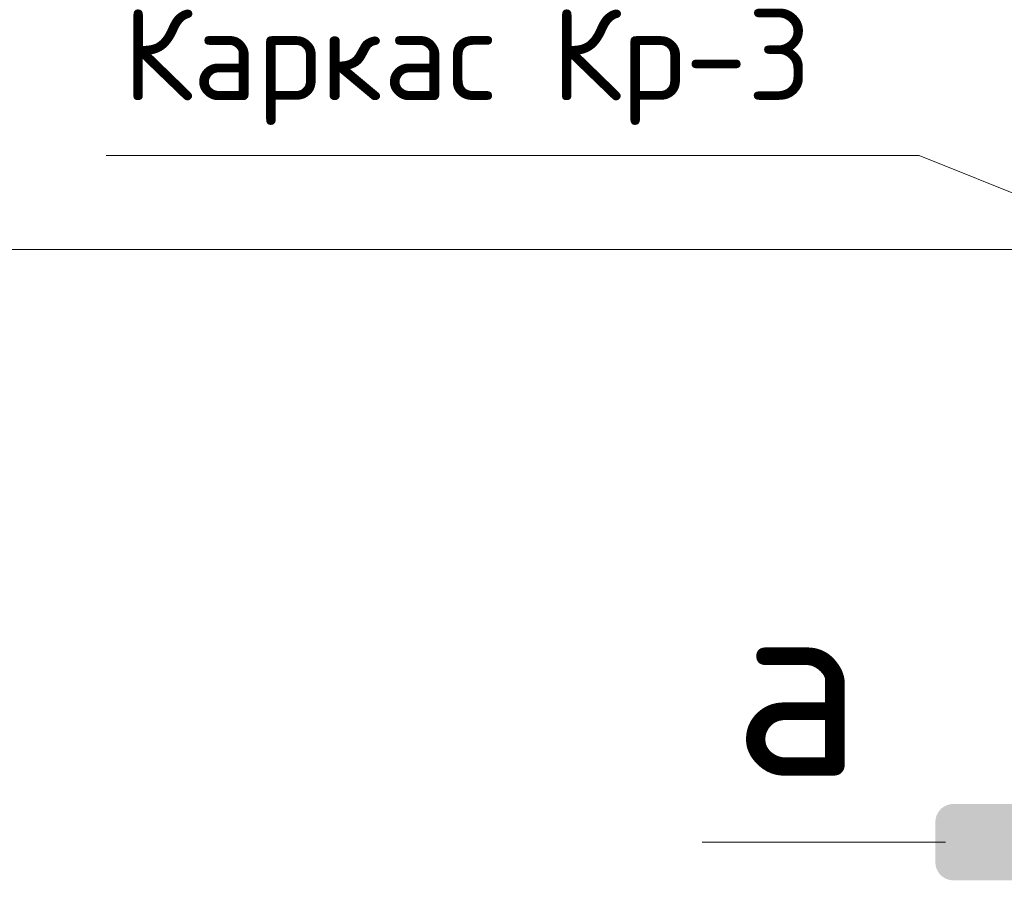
# Model space of a CAD drawing. Header units: metres. Extents: x -38 to 107, y -15 to 21.
# Tile 181 of 254: x 74.299 to 74.623, y 4.264 to 4.547. Entities that reach past the tile are written whole.
import ezdxf

# ---------------------------------------------------------------- set-up
doc = ezdxf.new("R2010")
doc.units = ezdxf.units.M
for name, color, linetype, lineweight in [('XR$3$ВК__отв в полу 1-2 эт', 220, 'Continuous', 25), ('XR$4$ВК__отв в полу 1-2 эт', 220, 'Continuous', 25), ('XR$5$Текст_ примечание', 7, 'Continuous', 13), ('XR$6$ВК__отв в полу 1-2 эт', 220, 'Continuous', 25)]:
    doc.layers.add(name, color=color, linetype=linetype, lineweight=lineweight)
doc.styles.add('ISOCPEUR', font='txt')

msp = doc.modelspace()

# ---------------------------------------------------------------- hatches: boundary and pattern name
at = {"linetype": 'Continuous', "lineweight": 25, "true_color": 0x000000, "transparency": 33554687}
msp.add_hatch(color=18, dxfattribs=at).paths.add_polyline_path([(74.60508, 4.28937), (74.60433, 4.28922), (74.6036, 4.28897), (74.60291, 4.28863), (74.60228, 4.28821), (74.6017, 4.2877), (74.6012, 4.28712), (74.60077, 4.28649), (74.60043, 4.2858), (74.60018, 4.28507), (74.60003, 4.28432), (74.59998, 4.28355), (74.59998, 4.2702), (74.60003, 4.26943), (74.60018, 4.26868), (74.60043, 4.26796), (74.60077, 4.26727), (74.6012, 4.26663), (74.6017, 4.26605), (74.60228, 4.26555), (74.60291, 4.26512), (74.6036, 4.26478), (74.60433, 4.26454), (74.60508, 4.26439), (74.60585, 4.26434), (74.70334, 4.26434), (74.70334, 4.28942), (74.60585, 4.28942)])
msp.add_hatch(color=18, dxfattribs=at).paths.add_polyline_path([(74.60508, 4.28937), (74.60433, 4.28922), (74.6036, 4.28897), (74.60291, 4.28863), (74.60228, 4.28821), (74.6017, 4.2877), (74.6012, 4.28712), (74.60077, 4.28649), (74.60043, 4.2858), (74.60018, 4.28507), (74.60003, 4.28432), (74.59998, 4.28355), (74.59998, 4.2702), (74.60003, 4.26943), (74.60018, 4.26868), (74.60043, 4.26796), (74.60077, 4.26727), (74.6012, 4.26663), (74.6017, 4.26605), (74.60228, 4.26555), (74.60291, 4.26512), (74.6036, 4.26478), (74.60433, 4.26454), (74.60508, 4.26439), (74.60585, 4.26434), (74.70334, 4.26434), (74.70334, 4.28942), (74.60585, 4.28942)])
msp.add_hatch(color=18, dxfattribs=at).paths.add_polyline_path([(74.60508, 4.28937), (74.60433, 4.28922), (74.6036, 4.28897), (74.60291, 4.28863), (74.60228, 4.28821), (74.6017, 4.2877), (74.6012, 4.28712), (74.60077, 4.28649), (74.60043, 4.2858), (74.60018, 4.28507), (74.60003, 4.28432), (74.59998, 4.28355), (74.59998, 4.2702), (74.60003, 4.26943), (74.60018, 4.26868), (74.60043, 4.26796), (74.60077, 4.26727), (74.6012, 4.26663), (74.6017, 4.26605), (74.60228, 4.26555), (74.60291, 4.26512), (74.6036, 4.26478), (74.60433, 4.26454), (74.60508, 4.26439), (74.60585, 4.26434), (74.70334, 4.26434), (74.70334, 4.28942), (74.60585, 4.28942)])

# ---------------------------------------------------------------- linework, layer by layer
at = {"color": 7, "linetype": 'Continuous', "lineweight": 13, "transparency": 33554687}
msp.add_lwpolyline([(74.32746, 4.50262), (74.59466, 4.50262), (74.7094, 4.45664)], dxfattribs=at)
msp.add_lwpolyline([(74.32746, 4.50262), (74.59466, 4.50262), (74.7094, 4.45664)], dxfattribs=at)
msp.add_lwpolyline([(74.32746, 4.50262), (74.59466, 4.50262), (74.7094, 4.45664)], dxfattribs=at)
at = {"layer": 'XR$3$ВК__отв в полу 1-2 эт', "color": 7, "linetype": 'Continuous', "lineweight": 13, "transparency": 33554687}
msp.add_line((74.60334, 4.27688), (74.52334, 4.27688), dxfattribs=at)
at = {"layer": 'XR$4$ВК__отв в полу 1-2 эт', "color": 7, "linetype": 'Continuous', "lineweight": 13, "transparency": 33554687}
msp.add_line((74.60334, 4.27688), (74.52334, 4.27688), dxfattribs=at)
at = {"layer": 'XR$5$Текст_ примечание', "color": 7, "linetype": 'Continuous', "lineweight": 13, "transparency": 33554687}
msp.add_line((86.41979, 4.47171), (67.91979, 4.47171), dxfattribs=at)
at = {"layer": 'XR$6$ВК__отв в полу 1-2 эт', "color": 7, "linetype": 'Continuous', "lineweight": 13, "transparency": 33554687}
msp.add_line((74.60334, 4.27688), (74.52334, 4.27688), dxfattribs=at)

# ---------------------------------------------------------------- texts
at = {"color": 7, "linetype": 'Continuous', "lineweight": 13, "transparency": 33554687, "attachment_point": 5, "style": 'ISOCPEUR'}
for s, insert, char_height, width in [('\\A1;{\\fISOCPEUR|i0|b0;\\H0.030000;\\W1.000000;\\C7;Каркас Кр-3}\\P', (74.44604, 4.53175), 0.03, 0.2516296), ('\\A1;{\\fISOCPEUR|i0|b0;\\H0.030000;\\W1.000000;\\C7;Каркас Кр-3}\\P', (74.44604, 4.53175), 0.03, 0.2516296), ('\\A1;{\\fISOCPEUR|i0|b0;\\H0.030000;\\W1.000000;\\C7;Каркас Кр-3}\\P', (74.44604, 4.53175), 0.03, 0.2516296), ('\\A1;{\\fISOCPEUR|i0|b0;\\H0.060000;\\W1.000000;\\C7;а}\\P', (74.5546, 4.32875), 0.06, 0.072), ('\\A1;{\\fISOCPEUR|i0|b0;\\H0.060000;\\W1.000000;\\C7;а}\\P', (74.5546, 4.32875), 0.06, 0.072), ('\\A1;{\\fISOCPEUR|i0|b0;\\H0.060000;\\W1.000000;\\C7;а}\\P', (74.5546, 4.32875), 0.06, 0.072)]:
    msp.add_mtext(s, dxfattribs=dict(at, insert=insert, char_height=char_height, width=width))

doc.saveas('drawing.dxf')
